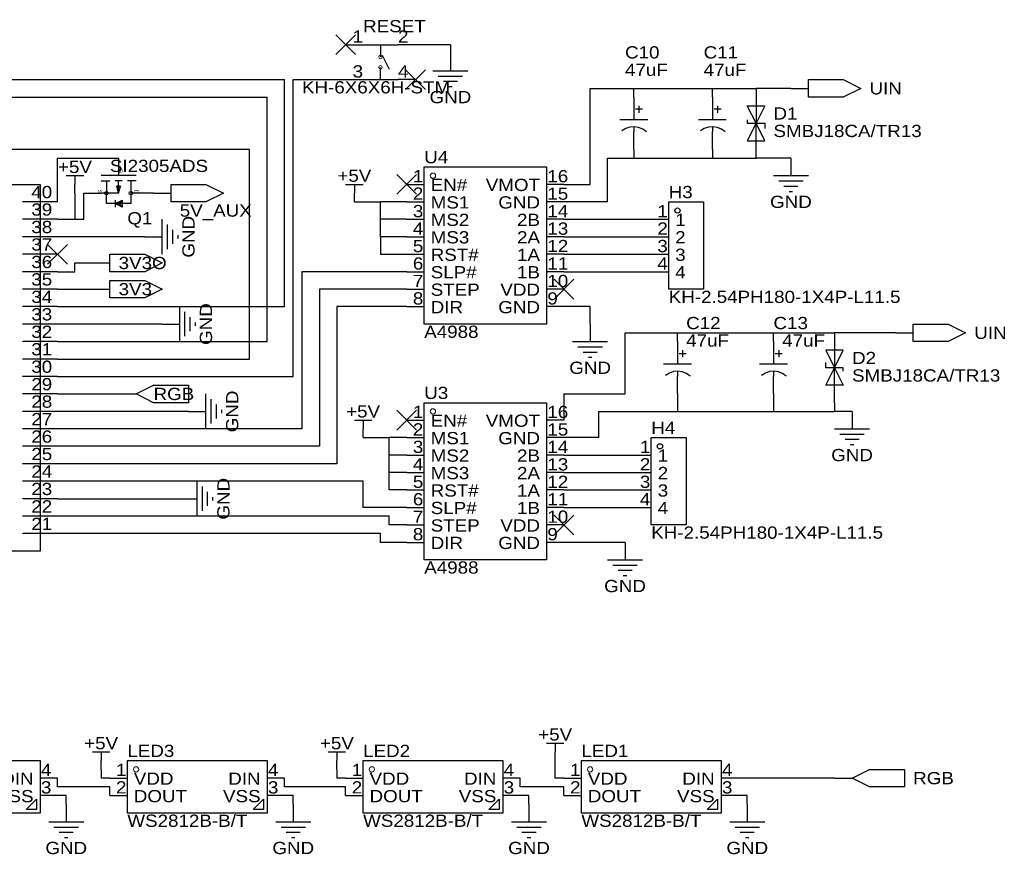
# Model space of a CAD drawing. Header units: millimetres. Extents: x 4 to 401, y 49 to 297.
# Tile 3 of 3: x 257 to 401, y 51 to 173. Entities that reach past the tile are written whole.
import ezdxf
from ezdxf.enums import TextEntityAlignment as Align

# ---------------------------------------------------------------- set-up
doc = ezdxf.new("R2010")
doc.units = ezdxf.units.MM
doc.header["$MEASUREMENT"] = 0
doc.styles.get("Standard").update_dxf_attribs({"font": 'arial.ttf'})

msp = doc.modelspace()

# ---------------------------------------------------------------- linework, layer by layer
at = {"color": 1, "true_color": 0x999999}
for points in [[(306.24, 170.35), (303.36, 167.47)], [(303.36, 170.35), (306.24, 167.47)], [(316.4, 165.27), (313.52, 162.39)], [(313.52, 165.27), (316.4, 162.39)], [(315.13, 150.03), (312.25, 147.15)], [(312.25, 150.03), (315.13, 147.15)], [(264.33, 139.87), (261.45, 136.99)], [(261.45, 139.87), (264.33, 136.99)], [(337.99, 134.79), (335.11, 131.91)], [(335.11, 134.79), (337.99, 131.91)], [(315.13, 115.74), (312.25, 112.86)], [(312.25, 115.74), (315.13, 112.86)], [(337.99, 100.5), (335.11, 97.62)], [(335.11, 100.5), (337.99, 97.62)]]:
    msp.add_lwpolyline(points, dxfattribs=at)
at = {"color": 1, "true_color": 0x880000}
for points in [[(304.8, 168.91), (307.34, 168.91)], [(314.96, 168.91), (312.42, 168.91)], [(320.04, 167.64), (320.04, 165.1)], [(304.8, 163.83), (307.34, 163.83)], [(314.96, 163.83), (312.42, 163.83)], [(364.49, 162.56), (364.49, 157.48)], [(369.57, 162.56), (372.11, 162.56)], [(346.71, 161.29), (346.71, 158.75)], [(358.14, 161.29), (358.14, 158.75)], [(346.71, 153.67), (346.71, 156.21)], [(358.14, 153.67), (358.14, 156.21)], [(364.49, 152.4), (364.49, 157.48)], [(271.78, 152.4), (271.78, 149.86)], [(369.57, 152.4), (369.57, 149.86)], [(265.43, 147.32), (265.43, 148.59)], [(313.69, 148.59), (316.23, 148.59)], [(336.55, 148.59), (334.01, 148.59)], [(266.7, 147.32), (269.24, 147.32)], [(276.86, 147.32), (274.32, 147.32)], [(276.86, 147.32), (279.4, 147.32)], [(306.07, 146.05), (306.07, 147.32)], [(262.89, 146.05), (257.81, 146.05)], [(313.69, 146.05), (316.23, 146.05)], [(336.55, 146.05), (334.01, 146.05)], [(262.89, 143.51), (257.81, 143.51)], [(313.69, 143.51), (316.23, 143.51)], [(336.55, 143.51), (334.01, 143.51)], [(349.25, 143.51), (351.79, 143.51)], [(262.89, 140.97), (257.81, 140.97)], [(275.59, 140.97), (278.13, 140.97)], [(313.69, 140.97), (316.23, 140.97)], [(336.55, 140.97), (334.01, 140.97)], [(349.25, 140.97), (351.79, 140.97)], [(262.89, 138.43), (257.81, 138.43)], [(313.69, 138.43), (316.23, 138.43)], [(336.55, 138.43), (334.01, 138.43)], [(349.25, 138.43), (351.79, 138.43)], [(267.97, 137.16), (270.51, 137.16)], [(262.89, 135.89), (257.81, 135.89)], [(313.69, 135.89), (316.23, 135.89)], [(336.55, 135.89), (334.01, 135.89)], [(349.25, 135.89), (351.79, 135.89)], [(262.89, 133.35), (257.81, 133.35)], [(267.97, 133.35), (270.51, 133.35)], [(313.69, 133.35), (316.23, 133.35)], [(336.55, 133.35), (334.01, 133.35)], [(262.89, 130.81), (257.81, 130.81)], [(313.69, 130.81), (316.23, 130.81)], [(336.55, 130.81), (334.01, 130.81)], [(262.89, 128.27), (257.81, 128.27)], [(278.13, 128.27), (280.67, 128.27)], [(340.36, 128.27), (340.36, 125.73)], [(375.92, 127), (375.92, 121.92)], [(384.81, 127), (387.35, 127)], [(262.89, 125.73), (257.81, 125.73)], [(353.06, 125.73), (353.06, 123.19)], [(367.03, 125.73), (367.03, 123.19)], [(262.89, 123.19), (257.81, 123.19)], [(375.92, 116.84), (375.92, 121.92)], [(262.89, 120.65), (257.81, 120.65)], [(353.06, 118.11), (353.06, 120.65)], [(367.03, 118.11), (367.03, 120.65)], [(262.89, 118.11), (257.81, 118.11)], [(271.78, 118.11), (274.32, 118.11)], [(262.89, 115.57), (257.81, 115.57)], [(281.94, 115.57), (284.48, 115.57)], [(378.46, 115.57), (378.46, 113.03)], [(313.69, 114.3), (316.23, 114.3)], [(336.55, 114.3), (334.01, 114.3)], [(262.89, 113.03), (257.81, 113.03)], [(307.34, 111.76), (307.34, 113.03)], [(313.69, 111.76), (316.23, 111.76)], [(336.55, 111.76), (334.01, 111.76)], [(262.89, 110.49), (257.81, 110.49)], [(313.69, 109.22), (316.23, 109.22)], [(336.55, 109.22), (334.01, 109.22)], [(346.71, 109.22), (349.25, 109.22)], [(262.89, 107.95), (257.81, 107.95)], [(313.69, 106.68), (316.23, 106.68)], [(336.55, 106.68), (334.01, 106.68)], [(346.71, 106.68), (349.25, 106.68)], [(262.89, 105.41), (257.81, 105.41)], [(313.69, 104.14), (316.23, 104.14)], [(336.55, 104.14), (334.01, 104.14)], [(346.71, 104.14), (349.25, 104.14)], [(262.89, 102.87), (257.81, 102.87)], [(280.67, 102.87), (283.21, 102.87)], [(262.89, 100.33), (257.81, 100.33)], [(313.69, 101.6), (316.23, 101.6)], [(336.55, 101.6), (334.01, 101.6)], [(346.71, 101.6), (349.25, 101.6)], [(313.69, 99.06), (316.23, 99.06)], [(336.55, 99.06), (334.01, 99.06)], [(262.89, 97.79), (257.81, 97.79)], [(313.69, 96.52), (316.23, 96.52)], [(336.55, 96.52), (334.01, 96.52)], [(345.44, 96.52), (345.44, 93.98)], [(335.28, 64.77), (335.28, 66.04)], [(269.24, 63.5), (269.24, 64.77)], [(303.53, 63.5), (303.53, 64.77)], [(262.89, 62.23), (260.35, 62.23)], [(270.51, 62.23), (273.05, 62.23)], [(295.91, 62.23), (293.37, 62.23)], [(304.8, 62.23), (307.34, 62.23)], [(330.2, 62.23), (327.66, 62.23)], [(336.55, 62.23), (339.09, 62.23)], [(361.95, 62.23), (359.41, 62.23)], [(375.92, 62.23), (378.46, 62.23)], [(262.89, 59.69), (260.35, 59.69)], [(270.51, 59.69), (273.05, 59.69)], [(295.91, 59.69), (293.37, 59.69)], [(304.8, 59.69), (307.34, 59.69)], [(330.2, 59.69), (327.66, 59.69)], [(336.55, 59.69), (339.09, 59.69)], [(361.95, 59.69), (359.41, 59.69)], [(264.16, 58.42), (264.16, 55.88)], [(297.18, 58.42), (297.18, 55.88)], [(331.47, 58.42), (331.47, 55.88)], [(363.22, 58.42), (363.22, 55.88)]]:
    msp.add_lwpolyline(points, dxfattribs=at)
at = {"color": 1, "true_color": 0xa00000}
for points in [[(307.34, 168.91), (312.42, 168.91)], [(309.88, 168.91), (309.88, 167.89)], [(309.88, 167.89), (309.88, 167.13)], [(310.13, 167.39), (311.15, 165.35)], [(309.88, 163.83), (309.88, 165.61)], [(317.5, 165.1), (322.58, 165.1)], [(307.34, 163.83), (312.42, 163.83)], [(318.26, 164.34), (321.82, 164.34)], [(319.02, 163.58), (321.06, 163.58)], [(319.79, 162.81), (320.29, 162.81)], [(347.98, 159.51), (346.96, 159.51)], [(347.47, 160.02), (347.47, 159)], [(359.41, 159.51), (358.39, 159.51)], [(358.9, 160.02), (358.9, 159)], [(348.74, 157.99), (344.68, 157.99)], [(346.71, 158.75), (346.71, 157.99)], [(360.17, 157.99), (356.11, 157.99)], [(358.14, 158.75), (358.14, 157.99)], [(363.22, 157.99), (363.22, 157.48)], [(348.57, 156.24), (348.03, 156.64), (347.42, 156.88), (346.79, 156.97), (346.15, 156.92), (345.54, 156.71), (344.98, 156.36)], [(346.71, 156.97), (346.71, 156.21)], [(360, 156.24), (359.46, 156.64), (358.85, 156.88), (358.22, 156.97), (357.58, 156.92), (356.97, 156.71), (356.41, 156.36)], [(358.14, 156.97), (358.14, 156.21)], [(363.22, 157.48), (364.49, 157.48)], [(364.49, 157.48), (365.76, 157.48)], [(365.76, 157.48), (365.76, 156.72)], [(264.16, 149.86), (266.7, 149.86)], [(265.43, 149.86), (265.43, 148.59)], [(274.32, 149.86), (269.24, 149.86)], [(269.24, 149.1), (270, 149.1)], [(270, 149.1), (270.51, 149.1)], [(270, 149.1), (270, 147.32)], [(271.78, 149.1), (271.27, 149.1)], [(272.29, 149.1), (271.78, 149.1)], [(271.78, 147.57), (271.78, 149.1)], [(271.78, 148.84), (271.78, 149.1)], [(273.56, 149.1), (273.05, 149.1)], [(274.32, 149.1), (273.56, 149.1)], [(273.56, 149.1), (273.56, 145.8)], [(367.03, 149.86), (372.11, 149.86)], [(367.79, 149.1), (371.35, 149.1)], [(271.78, 147.32), (271.53, 148.34)], [(272.03, 148.34), (271.53, 148.34)], [(271.53, 148.34), (271.78, 147.57)], [(271.78, 147.32), (272.03, 148.34)], [(271.78, 147.57), (272.03, 148.34)], [(272.03, 148.34), (271.78, 147.83)], [(304.8, 148.59), (307.34, 148.59)], [(306.07, 148.59), (306.07, 147.32)], [(368.55, 148.34), (370.59, 148.34)], [(369.32, 147.57), (369.82, 147.57)], [(270, 147.32), (269.24, 147.32)], [(270, 145.8), (270, 147.32)], [(271.78, 147.32), (270, 147.32)], [(271.27, 145.8), (272.29, 146.3)], [(271.27, 146.3), (271.27, 145.8)], [(272.29, 146.3), (272.29, 146.05)], [(274.32, 147.32), (273.56, 147.32)], [(271.53, 145.8), (270, 145.8)], [(271.78, 145.8), (271.27, 145.8)], [(271.27, 145.8), (271.27, 145.29)], [(272.29, 145.29), (271.27, 145.8)], [(272.29, 146.05), (271.78, 145.8)], [(272.03, 146.05), (271.78, 145.8)], [(273.56, 145.8), (271.78, 145.8)], [(271.78, 145.8), (272.29, 145.54)], [(271.78, 145.8), (272.03, 145.54)], [(272.29, 146.05), (272.29, 145.54)], [(272.29, 145.54), (272.29, 145.29)], [(278.13, 138.43), (278.13, 143.51)], [(278.89, 139.19), (278.89, 142.75)], [(279.65, 139.95), (279.65, 141.99)], [(280.42, 140.72), (280.42, 141.22)], [(280.67, 125.73), (280.67, 130.81)], [(281.43, 126.49), (281.43, 130.05)], [(282.19, 127.25), (282.19, 129.29)], [(282.96, 128.02), (282.96, 128.52)], [(337.82, 125.73), (342.9, 125.73)], [(338.58, 124.97), (342.14, 124.97)], [(339.34, 124.21), (341.38, 124.21)], [(340.11, 123.44), (340.61, 123.44)], [(353.06, 123.19), (353.06, 122.43)], [(354.33, 123.95), (353.31, 123.95)], [(353.82, 124.46), (353.82, 123.44)], [(367.03, 123.19), (367.03, 122.43)], [(368.3, 123.95), (367.28, 123.95)], [(367.79, 124.46), (367.79, 123.44)], [(355.09, 122.43), (351.03, 122.43)], [(369.06, 122.43), (365, 122.43)], [(374.65, 121.92), (374.65, 122.68)], [(375.92, 121.92), (374.65, 121.92)], [(377.19, 121.92), (375.92, 121.92)], [(377.19, 121.41), (377.19, 121.92)], [(354.92, 120.68), (354.38, 121.08), (353.77, 121.32), (353.14, 121.41), (352.5, 121.36), (351.89, 121.15), (351.33, 120.8)], [(353.06, 121.41), (353.06, 120.65)], [(368.89, 120.68), (368.35, 121.08), (367.74, 121.32), (367.11, 121.41), (366.47, 121.36), (365.86, 121.15), (365.3, 120.8)], [(367.03, 121.41), (367.03, 120.65)], [(284.48, 113.03), (284.48, 118.11)], [(285.24, 113.79), (285.24, 117.35)], [(286, 114.55), (286, 116.59)], [(286.77, 115.32), (286.77, 115.82)], [(306.07, 114.3), (308.61, 114.3)], [(307.34, 114.3), (307.34, 113.03)], [(375.92, 113.03), (381, 113.03)], [(376.68, 112.27), (380.24, 112.27)], [(377.44, 111.51), (379.48, 111.51)], [(378.21, 110.74), (378.71, 110.74)], [(283.21, 100.33), (283.21, 105.41)], [(283.97, 101.09), (283.97, 104.65)], [(284.73, 101.85), (284.73, 103.89)], [(285.5, 102.62), (285.5, 103.12)], [(342.9, 93.98), (347.98, 93.98)], [(343.66, 93.22), (347.22, 93.22)], [(344.42, 92.46), (346.46, 92.46)], [(345.19, 91.69), (345.69, 91.69)], [(267.97, 66.04), (270.51, 66.04)], [(269.24, 66.04), (269.24, 64.77)], [(302.26, 66.04), (304.8, 66.04)], [(303.53, 66.04), (303.53, 64.77)], [(334.01, 67.31), (336.55, 67.31)], [(335.28, 67.31), (335.28, 66.04)], [(261.62, 55.88), (266.7, 55.88)], [(294.64, 55.88), (299.72, 55.88)], [(328.93, 55.88), (334.01, 55.88)], [(360.68, 55.88), (365.76, 55.88)], [(262.38, 55.12), (265.94, 55.12)], [(295.4, 55.12), (298.96, 55.12)], [(329.69, 55.12), (333.25, 55.12)], [(361.44, 55.12), (365, 55.12)], [(263.14, 54.36), (265.18, 54.36)], [(263.91, 53.59), (264.41, 53.59)], [(296.16, 54.36), (298.2, 54.36)], [(296.93, 53.59), (297.43, 53.59)], [(330.45, 54.36), (332.49, 54.36)], [(331.22, 53.59), (331.72, 53.59)], [(362.2, 54.36), (364.24, 54.36)], [(362.97, 53.59), (363.47, 53.59)]]:
    msp.add_lwpolyline(points, dxfattribs=at)
at = {"color": 1, "true_color": 0x008800}
for points in [[(320.04, 168.91), (314.96, 168.91)], [(320.04, 168.91), (320.04, 167.64)], [(247.65, 163.83), (295.91, 163.83)], [(295.91, 130.81), (295.91, 163.83)], [(297.18, 163.83), (304.8, 163.83)], [(297.18, 120.65), (297.18, 163.83)], [(340.36, 148.59), (340.36, 162.56)], [(340.36, 162.56), (346.71, 162.56)], [(346.71, 161.29), (346.71, 162.56)], [(346.71, 162.56), (358.14, 162.56)], [(358.14, 161.29), (358.14, 162.56)], [(358.14, 162.56), (364.49, 162.56)], [(369.57, 162.56), (364.49, 162.56)], [(245.11, 161.29), (293.37, 161.29)], [(293.37, 125.73), (293.37, 161.29)], [(290.83, 153.67), (229.87, 153.67)], [(290.83, 123.19), (290.83, 153.67)], [(346.71, 153.67), (346.71, 152.4)], [(358.14, 153.67), (358.14, 152.4)], [(262.89, 146.05), (262.89, 152.4)], [(262.89, 152.4), (271.78, 152.4)], [(342.9, 146.05), (342.9, 152.4)], [(342.9, 152.4), (346.71, 152.4)], [(346.71, 152.4), (358.14, 152.4)], [(358.14, 152.4), (364.49, 152.4)], [(369.57, 152.4), (364.49, 152.4)], [(336.55, 148.59), (340.36, 148.59)], [(265.43, 147.32), (265.43, 143.51)], [(266.7, 143.51), (266.7, 147.32)], [(306.07, 146.05), (309.88, 146.05)], [(309.88, 143.51), (309.88, 146.05)], [(313.69, 146.05), (309.88, 146.05)], [(342.9, 146.05), (336.55, 146.05)], [(262.89, 143.51), (265.43, 143.51)], [(265.43, 143.51), (266.7, 143.51)], [(313.69, 143.51), (309.88, 143.51)], [(309.88, 140.97), (309.88, 143.51)], [(336.55, 143.51), (349.25, 143.51)], [(275.59, 140.97), (262.89, 140.97)], [(313.69, 140.97), (309.88, 140.97)], [(309.88, 140.97), (309.88, 138.43)], [(336.55, 140.97), (349.25, 140.97)], [(309.88, 138.43), (313.69, 138.43)], [(336.55, 138.43), (349.25, 138.43)], [(265.43, 137.16), (267.97, 137.16)], [(265.43, 135.89), (265.43, 137.16)], [(262.89, 135.89), (265.43, 135.89)], [(313.69, 135.89), (298.45, 135.89)], [(298.45, 135.89), (298.45, 113.03)], [(336.55, 135.89), (349.25, 135.89)], [(262.89, 133.35), (267.97, 133.35)], [(313.69, 133.35), (300.99, 133.35)], [(300.99, 133.35), (300.99, 110.49)], [(262.89, 130.81), (295.91, 130.81)], [(313.69, 130.81), (303.53, 130.81)], [(303.53, 130.81), (303.53, 107.95)], [(340.36, 130.81), (336.55, 130.81)], [(340.36, 128.27), (340.36, 130.81)], [(278.13, 128.27), (262.89, 128.27)], [(345.44, 118.11), (345.44, 127)], [(345.44, 127), (353.06, 127)], [(353.06, 125.73), (353.06, 127)], [(353.06, 127), (367.03, 127)], [(367.03, 125.73), (367.03, 127)], [(367.03, 127), (375.92, 127)], [(384.81, 127), (375.92, 127)], [(262.89, 125.73), (293.37, 125.73)], [(262.89, 123.19), (290.83, 123.19)], [(262.89, 120.65), (297.18, 120.65)], [(262.89, 118.11), (271.78, 118.11)], [(336.55, 118.11), (345.44, 118.11)], [(336.55, 118.11), (336.55, 114.3)], [(353.06, 118.11), (353.06, 115.57)], [(367.03, 118.11), (367.03, 115.57)], [(375.92, 116.84), (375.92, 115.57)], [(281.94, 115.57), (262.89, 115.57)], [(341.63, 111.76), (341.63, 115.57)], [(341.63, 115.57), (353.06, 115.57)], [(353.06, 115.57), (367.03, 115.57)], [(367.03, 115.57), (375.92, 115.57)], [(378.46, 115.57), (375.92, 115.57)], [(298.45, 113.03), (262.89, 113.03)], [(307.34, 111.76), (311.15, 111.76)], [(311.15, 109.22), (311.15, 111.76)], [(313.69, 111.76), (311.15, 111.76)], [(341.63, 111.76), (336.55, 111.76)], [(300.99, 110.49), (262.89, 110.49)], [(313.69, 109.22), (311.15, 109.22)], [(311.15, 106.68), (311.15, 109.22)], [(336.55, 109.22), (346.71, 109.22)], [(303.53, 107.95), (262.89, 107.95)], [(313.69, 106.68), (311.15, 106.68)], [(311.15, 104.14), (311.15, 106.68)], [(336.55, 106.68), (346.71, 106.68)], [(307.34, 105.41), (262.89, 105.41)], [(307.34, 101.6), (307.34, 105.41)], [(313.69, 104.14), (311.15, 104.14)], [(336.55, 104.14), (346.71, 104.14)], [(262.89, 102.87), (280.67, 102.87)], [(311.15, 100.33), (262.89, 100.33)], [(313.69, 101.6), (307.34, 101.6)], [(311.15, 99.06), (311.15, 100.33)], [(336.55, 101.6), (346.71, 101.6)], [(313.69, 99.06), (311.15, 99.06)], [(309.88, 97.79), (262.89, 97.79)], [(309.88, 96.52), (309.88, 97.79)], [(313.69, 96.52), (309.88, 96.52)], [(345.44, 96.52), (336.55, 96.52)], [(335.28, 62.23), (335.28, 64.77)], [(269.24, 63.5), (269.24, 62.23)], [(303.53, 63.5), (303.53, 62.23)], [(262.89, 60.96), (262.89, 62.23)], [(270.51, 62.23), (269.24, 62.23)], [(295.91, 60.96), (295.91, 62.23)], [(304.8, 62.23), (303.53, 62.23)], [(330.2, 60.96), (330.2, 62.23)], [(336.55, 62.23), (335.28, 62.23)], [(375.92, 62.23), (361.95, 62.23)], [(270.51, 60.96), (262.89, 60.96)], [(270.51, 59.69), (270.51, 60.96)], [(304.8, 60.96), (295.91, 60.96)], [(304.8, 59.69), (304.8, 60.96)], [(336.55, 60.96), (330.2, 60.96)], [(336.55, 59.69), (336.55, 60.96)], [(264.16, 59.69), (262.89, 59.69)], [(264.16, 58.42), (264.16, 59.69)], [(297.18, 59.69), (295.91, 59.69)], [(297.18, 58.42), (297.18, 59.69)], [(331.47, 59.69), (330.2, 59.69)], [(331.47, 58.42), (331.47, 59.69)], [(363.22, 59.69), (361.95, 59.69)], [(363.22, 58.42), (363.22, 59.69)]]:
    msp.add_lwpolyline(points, dxfattribs=at)
at = {"color": 1, "true_color": 0xa00000}
for points in [[(372.11, 163.83), (377.19, 163.83), (379.73, 162.56), (377.19, 161.29), (372.11, 161.29)], [(365.76, 160.02), (364.49, 157.48), (363.22, 160.02)], [(365.76, 154.94), (364.49, 157.48), (363.22, 154.94)], [(316.23, 151.13), (334.01, 151.13), (334.01, 128.27), (316.23, 128.27)], [(227.33, 148.59), (260.35, 148.59), (260.35, 95.25), (227.33, 95.25)], [(279.4, 148.59), (284.48, 148.59), (287.02, 147.32), (284.48, 146.05), (279.4, 146.05)], [(351.79, 146.05), (356.87, 146.05), (356.87, 133.35), (351.79, 133.35)], [(270.51, 138.43), (275.59, 138.43), (278.13, 137.16), (275.59, 135.89), (270.51, 135.89)], [(270.51, 134.62), (275.59, 134.62), (278.13, 133.35), (275.59, 132.08), (270.51, 132.08)], [(387.35, 128.27), (392.43, 128.27), (394.97, 127), (392.43, 125.73), (387.35, 125.73)], [(374.65, 124.46), (375.92, 121.92), (377.19, 124.46)], [(374.65, 119.38), (375.92, 121.92), (377.19, 119.38)], [(274.32, 118.11), (276.86, 119.38), (281.94, 119.38), (281.94, 116.84), (276.86, 116.84)], [(316.23, 116.84), (334.01, 116.84), (334.01, 93.98), (316.23, 93.98)], [(349.25, 111.76), (354.33, 111.76), (354.33, 99.06), (349.25, 99.06)], [(240.03, 64.77), (260.35, 64.77), (260.35, 57.15), (240.03, 57.15)], [(273.05, 64.77), (293.37, 64.77), (293.37, 57.15), (273.05, 57.15)], [(307.34, 64.77), (327.66, 64.77), (327.66, 57.15), (307.34, 57.15)], [(339.09, 64.77), (359.41, 64.77), (359.41, 57.15), (339.09, 57.15)], [(378.46, 62.23), (381, 63.5), (386.08, 63.5), (386.08, 60.96), (381, 60.96)], [(259.84, 59.18), (259.84, 57.66), (258.32, 57.66)], [(292.86, 59.18), (292.86, 57.66), (291.34, 57.66)], [(327.15, 59.18), (327.15, 57.66), (325.63, 57.66)], [(358.9, 59.18), (358.9, 57.66), (357.38, 57.66)]]:
    msp.add_lwpolyline(points, close=True, dxfattribs=at)
at = {"color": 1, "lineweight": 0, "true_color": 0xa00000}
for centre, radius in [((309.88, 167.13), 0.254), ((309.88, 165.61), 0.254), ((317.5, 149.86), 0.381), ((317.5, 115.57), 0.381), ((274.32, 63.5), 0.381), ((308.61, 63.5), 0.381), ((340.36, 63.5), 0.381)]:
    msp.add_circle(centre, radius, dxfattribs=at)
at = {"true_color": 0x000000}
for centre, major_axis in [((270, 147.32), (0, 0.254)), ((273.56, 147.32), (0, 0.254)), ((353.06, 144.78), (0, 0.381)), ((350.52, 110.49), (0, 0.381))]:
    msp.add_ellipse(centre, major_axis=major_axis, ratio=1, dxfattribs=at)

# ---------------------------------------------------------------- texts
at = {"color": 1, "true_color": 0x000080, "width": 1.1}
for s, p in [('RESET', (307.34, 170.18)), ('C10', (345.44, 166.37)), ('C11', (356.87, 166.37)), ('D1', (367.03, 157.48)), ('U4', (316.23, 151.13)), ('H3', (351.79, 146.05)), ('Q1', (273.05, 142.24)), ('C12', (354.33, 127)), ('C13', (367.03, 127)), ('D2', (378.46, 121.92)), ('U3', (316.23, 116.84)), ('H4', (349.25, 111.76)), ('LED3', (273.05, 64.77)), ('LED2', (307.34, 64.77)), ('LED1', (339.09, 64.77))]:
    msp.add_text(s, height=1.778, dxfattribs=at).set_placement(p, align=Align.BOTTOM_LEFT)
at = {"color": 1, "true_color": 0x000000, "width": 1.1}
for s, height, p in [('1', 1.78, (307.34, 168.68)), ('3', 1.78, (307.34, 163.6)), ('1', 1.78, (316.1, 148.36)), ('VMOT', 1.778, (333.07, 147.09)), ('2', 1.78, (316.1, 145.82)), ('GND', 1.778, (333.07, 144.55)), ('3', 1.78, (316.1, 143.28)), ('1', 1.78, (351.66, 143.28)), ('2B', 1.778, (333.07, 142.01)), ('4', 1.78, (316.1, 140.74)), ('2A', 1.778, (333.07, 139.47)), ('2', 1.78, (351.66, 140.74)), ('5', 1.78, (316.1, 138.2)), ('3', 1.78, (351.66, 138.2)), ('1A', 1.778, (333.07, 136.93)), ('6', 1.78, (316.1, 135.66)), ('4', 1.78, (351.66, 135.66)), ('1B', 1.778, (333.07, 134.39)), ('7', 1.78, (316.1, 133.12)), ('VDD', 1.778, (333.07, 131.85)), ('8', 1.78, (316.1, 130.58)), ('GND', 1.778, (333.07, 129.31)), ('1', 1.78, (316.1, 114.07)), ('VMOT', 1.778, (333.07, 112.8)), ('2', 1.78, (316.1, 111.53)), ('GND', 1.778, (333.07, 110.26)), ('3', 1.78, (316.1, 108.99)), ('1', 1.78, (349.12, 108.99)), ('2B', 1.778, (333.07, 107.72)), ('4', 1.78, (316.1, 106.45)), ('2A', 1.778, (333.07, 105.18)), ('2', 1.78, (349.12, 106.45)), ('5', 1.78, (316.1, 103.91)), ('3', 1.78, (349.12, 103.91)), ('1A', 1.778, (333.07, 102.64)), ('6', 1.78, (316.1, 101.37)), ('4', 1.78, (349.12, 101.37)), ('1B', 1.778, (333.07, 100.1)), ('7', 1.78, (316.1, 98.83)), ('VDD', 1.778, (333.07, 97.56)), ('8', 1.78, (316.1, 96.29)), ('GND', 1.778, (333.07, 95.02)), ('DIN', 1.778, (259.41, 60.73)), ('1', 1.78, (272.92, 62)), ('DIN', 1.778, (292.43, 60.73)), ('1', 1.78, (307.21, 62)), ('DIN', 1.778, (326.72, 60.73)), ('1', 1.78, (338.96, 62)), ('DIN', 1.778, (358.47, 60.73)), ('2', 1.78, (272.92, 59.46)), ('2', 1.78, (307.21, 59.46)), ('2', 1.78, (338.96, 59.46)), ('VSS', 1.778, (259.41, 58.19)), ('VSS', 1.778, (292.43, 58.19)), ('VSS', 1.778, (326.72, 58.19)), ('VSS', 1.778, (358.47, 58.19))]:
    msp.add_text(s, height=height, dxfattribs=at).set_placement(p, align=Align.BOTTOM_RIGHT)
for s, height, p in [('2', 1.78, (312.42, 168.68)), ('4', 1.78, (312.42, 163.6)), ('16', 1.778, (334.14, 148.36)), ('EN#', 1.778, (317.17, 147.09)), ('40', 1.778, (259.08, 146.05)), ('15', 1.778, (334.14, 145.82)), ('MS1', 1.778, (317.17, 144.55)), ('39', 1.778, (259.08, 143.51)), ('14', 1.778, (334.14, 143.28)), ('38', 1.778, (259.08, 140.97)), ('MS2', 1.778, (317.17, 142.01)), ('1', 1.78, (352.73, 142.01)), ('MS3', 1.778, (317.17, 139.47)), ('13', 1.778, (334.14, 140.74)), ('2', 1.78, (352.73, 139.47)), ('37', 1.778, (259.08, 138.43)), ('12', 1.778, (334.14, 138.2)), ('RST#', 1.778, (317.17, 136.93)), ('3', 1.78, (352.73, 136.93)), ('36', 1.778, (259.08, 135.89)), ('11', 1.778, (334.14, 135.66)), ('SLP#', 1.778, (317.17, 134.39)), ('4', 1.78, (352.73, 134.39)), ('35', 1.778, (259.08, 133.35)), ('10', 1.778, (334.14, 133.12)), ('STEP', 1.778, (317.17, 131.85)), ('34', 1.778, (259.08, 130.81)), ('9', 1.78, (334.14, 130.58)), ('33', 1.778, (259.08, 128.27)), ('DIR', 1.778, (317.17, 129.31)), ('32', 1.778, (259.08, 125.73)), ('31', 1.778, (259.08, 123.19)), ('30', 1.778, (259.08, 120.65)), ('29', 1.778, (259.08, 118.11)), ('28', 1.778, (259.08, 115.57)), ('16', 1.778, (334.14, 114.07)), ('27', 1.778, (259.08, 113.03)), ('EN#', 1.778, (317.17, 112.8)), ('15', 1.778, (334.14, 111.53)), ('26', 1.778, (259.08, 110.49)), ('MS1', 1.778, (317.17, 110.26)), ('25', 1.778, (259.08, 107.95)), ('14', 1.778, (334.14, 108.99)), ('MS2', 1.778, (317.17, 107.72)), ('1', 1.78, (350.19, 107.72)), ('24', 1.778, (259.08, 105.41)), ('MS3', 1.778, (317.17, 105.18)), ('13', 1.778, (334.14, 106.45)), ('2', 1.78, (350.19, 105.18)), ('12', 1.778, (334.14, 103.91)), ('23', 1.778, (259.08, 102.87)), ('RST#', 1.778, (317.17, 102.64)), ('3', 1.78, (350.19, 102.64)), ('11', 1.778, (334.14, 101.37)), ('22', 1.778, (259.08, 100.33)), ('SLP#', 1.778, (317.17, 100.1)), ('4', 1.78, (350.19, 100.1)), ('10', 1.778, (334.14, 98.83)), ('21', 1.778, (259.08, 97.79)), ('STEP', 1.778, (317.17, 97.56)), ('9', 1.78, (334.14, 96.29)), ('DIR', 1.778, (317.17, 95.02)), ('4', 1.78, (260.48, 62)), ('VDD', 1.778, (273.99, 60.73)), ('4', 1.78, (293.5, 62)), ('VDD', 1.778, (308.28, 60.73)), ('4', 1.78, (327.79, 62)), ('VDD', 1.778, (340.03, 60.73)), ('4', 1.78, (359.54, 62)), ('3', 1.78, (260.48, 59.46)), ('3', 1.78, (293.5, 59.46)), ('3', 1.78, (327.79, 59.46)), ('3', 1.78, (359.54, 59.46)), ('DOUT', 1.778, (273.99, 58.19)), ('DOUT', 1.778, (308.28, 58.19)), ('DOUT', 1.778, (340.03, 58.19))]:
    msp.add_text(s, height=height, dxfattribs=at).set_placement(p, align=Align.BOTTOM_LEFT)
at = {"color": 1, "true_color": 0x0000ff, "width": 1.1}
for s, p in [('47uF', (345.44, 163.83)), ('47uF', (356.87, 163.83)), ('KH-6X6X6H-STM', (298.45, 161.29)), ('SMBJ18CA/TR13', (367.03, 154.94)), ('SI2305ADS', (270.51, 149.86)), ('KH-2.54PH180-1X4P-L11.5', (351.79, 130.81)), ('A4988', (316.23, 125.73)), ('47uF', (354.33, 124.46)), ('47uF', (368.3, 124.46)), ('SMBJ18CA/TR13', (378.46, 119.38)), ('KH-2.54PH180-1X4P-L11.5', (349.25, 96.52)), ('A4988', (316.23, 91.44)), ('WS2812B-B/T', (273.05, 54.61)), ('WS2812B-B/T', (307.34, 54.61)), ('WS2812B-B/T', (339.09, 54.61))]:
    msp.add_text(s, height=1.778, dxfattribs=at).set_placement(p, align=Align.BOTTOM_LEFT)
at = {"color": 1, "true_color": 0x000080, "width": 1.1}
for s, p in [('UIN', (381, 162.56)), ('5V_AUX', (280.67, 144.78)), ('3V3O', (271.78, 137.16)), ('3V3', (271.78, 133.35)), ('UIN', (396.24, 127)), ('RGB', (276.86, 118.11)), ('RGB', (387.35, 62.23))]:
    msp.add_text(s, height=1.778, dxfattribs=at).set_placement(p, align=Align.MIDDLE_LEFT)
for s, p in [('GND', (320.04, 161.29)), ('+5V', (265.43, 151.13)), ('+5V', (306.07, 149.86)), ('GND', (369.57, 146.05)), ('GND', (340.36, 121.92)), ('+5V', (307.34, 115.57)), ('GND', (378.46, 109.22)), ('GND', (345.44, 90.17)), ('+5V', (335.28, 68.58)), ('+5V', (269.24, 67.31)), ('+5V', (303.53, 67.31)), ('GND', (264.16, 52.07)), ('GND', (297.18, 52.07)), ('GND', (331.47, 52.07)), ('GND', (363.22, 52.07))]:
    msp.add_text(s, height=1.778, dxfattribs=at).set_placement(p, align=Align.MIDDLE_CENTER)
at = {"color": 1, "true_color": 0x000000, "width": 1.1}
for s, p in [('G', (271.67, 150.88)), ('S', (268.63, 147.83)), ('D', (273.96, 147.83))]:
    msp.add_text(s, height=0.533, rotation=270, dxfattribs=at).set_placement(p, align=Align.BOTTOM_LEFT)
at = {"color": 1, "true_color": 0x000080, "width": 1.1}
for p in [(281.94, 140.97), (284.48, 128.27), (288.29, 115.57), (287.02, 102.87)]:
    msp.add_text('GND', height=1.778, rotation=90, dxfattribs=at).set_placement(p, align=Align.MIDDLE_CENTER)

doc.saveas('drawing.dxf')
